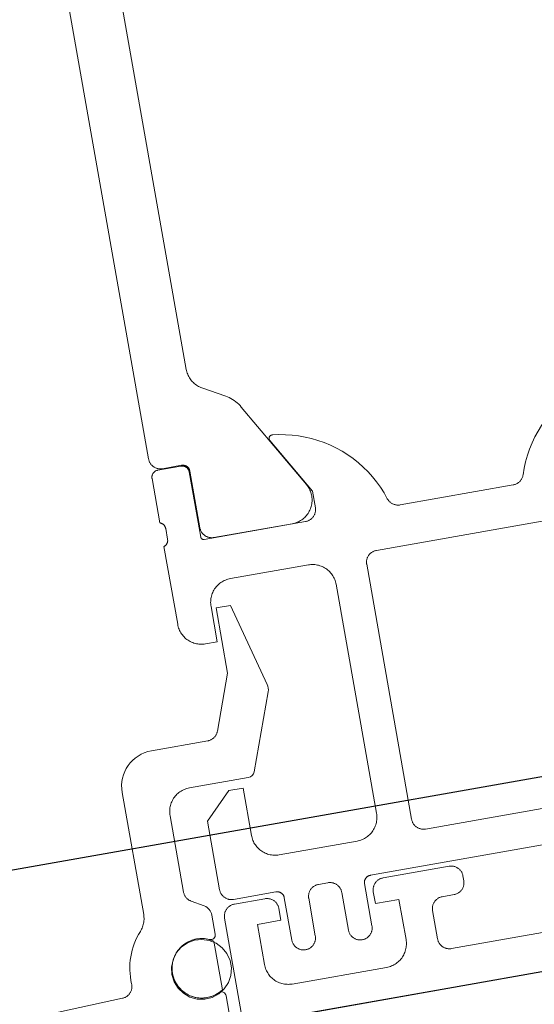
# Model space of a CAD drawing. Header units: metres. Extents: x 63115 to 703450, y -261936 to -53969.
# Tile 93 of 256: x 164870 to 164892, y -143852 to -143811. Entities that reach past the tile are written whole.
import ezdxf

# ---------------------------------------------------------------- set-up
doc = ezdxf.new("R2010")
doc.units = ezdxf.units.M
doc.layers.add('_01Hulplijnen', color=6, linetype='Continuous', plot=False)
for name, color, linetype in [('_02Binnenwanden', 2, 'Continuous'), ('_03-PROJECTION', 1, 'Continuous'), ('LAYER98', 7, 'Continuous')]:
    doc.layers.add(name, color=color, linetype=linetype)

# ---------------------------------------------------------------- blocks, each defined once
blk = doc.blocks.new('ruit_950x8')
at = {"layer": '_01Hulplijnen'}
blk.add_lwpolyline([(0, 0), (950, 0), (950, 8), (0, 8)], close=True, dxfattribs=at)
blk = doc.blocks.new('schuco ruit')
at = {"layer": 'LAYER98', "color": 7, "linetype": 'Continuous', "lineweight": 9}
for points in [[(897.035, 19.094), (897.035, 44.174)], [(899.234, 40.77), (899.234, 22.499)], [(899.234, 22.499), (899.236, 22.446), (899.24, 22.393), (899.247, 22.341), (899.256, 22.289), (899.269, 22.237), (899.285, 22.186), (899.302, 22.137), (899.323, 22.088), (899.346, 22.04), (899.372, 21.994), (899.399, 21.949), (899.429, 21.905), (899.462, 21.863), (899.497, 21.823), (899.534, 21.785), (899.573, 21.749), (899.613, 21.715), (899.656, 21.683), (899.7, 21.654), (899.745, 21.627)], [(899.745, 21.627), (900.659, 21.114)], [(900.659, 21.114), (900.727, 21.073), (900.795, 21.028), (900.858, 20.98), (900.92, 20.928), (900.978, 20.873), (901.034, 20.815), (901.087, 20.754), (901.135, 20.691), (901.181, 20.624), (901.223, 20.556)], [(901.223, 20.556), (903.337, 16.894)], [(897.535, 18.594), (897.507, 18.595), (897.48, 18.597), (897.454, 18.601), (897.426, 18.606), (897.401, 18.613), (897.375, 18.621), (897.349, 18.63), (897.325, 18.641), (897.3, 18.653), (897.277, 18.666), (897.253, 18.681), (897.232, 18.696), (897.211, 18.713), (897.19, 18.732), (897.171, 18.751), (897.153, 18.771), (897.136, 18.792), (897.121, 18.814), (897.106, 18.837), (897.092, 18.86), (897.081, 18.884), (897.07, 18.909), (897.06, 18.935), (897.052, 18.961), (897.046, 18.987), (897.041, 19.014), (897.038, 19.04), (897.035, 19.067), (897.035, 19.094)], [(902.153, 18.977), (902.149, 18.984), (902.146, 18.991), (902.143, 18.998), (902.14, 19.005), (902.138, 19.012), (902.137, 19.02), (902.135, 19.027), (902.134, 19.035), (902.134, 19.042), (902.134, 19.05), (902.134, 19.057), (902.135, 19.065), (902.136, 19.072), (902.138, 19.08), (902.14, 19.087), (902.143, 19.094), (902.146, 19.101), (902.149, 19.108), (902.152, 19.115), (902.157, 19.121), (902.161, 19.127), (902.166, 19.133), (902.17, 19.139), (902.175, 19.145), (902.181, 19.15), (902.187, 19.155), (902.193, 19.159), (902.199, 19.163), (902.206, 19.167), (902.212, 19.171), (902.219, 19.174), (902.226, 19.177), (902.234, 19.179), (902.241, 19.181), (902.249, 19.182), (902.255, 19.183), (902.263, 19.184), (902.271, 19.184), (902.278, 19.184), (902.286, 19.184)], [(903.535, 15.884), (903.535, 16.584), (902.153, 18.977)], [(902.286, 19.184), (902.56, 19.149), (902.833, 19.099), (903.102, 19.034), (903.367, 18.954), (903.628, 18.86), (903.882, 18.752), (904.13, 18.629), (904.372, 18.494), (904.605, 18.344), (904.83, 18.182), (905.045, 18.008), (905.251, 17.823), (905.445, 17.626), (905.628, 17.419), (905.8, 17.202), (905.961, 16.976), (906.107, 16.741), (906.241, 16.498), (906.361, 16.249), (906.466, 15.993), (906.558, 15.732)], [(912.31, 15.732), (912.402, 15.993), (912.508, 16.249), (912.628, 16.498), (912.761, 16.741), (912.909, 16.976), (913.068, 17.202), (913.24, 17.419), (913.423, 17.626), (913.619, 17.823), (913.824, 18.008), (914.039, 18.182), (914.263, 18.344), (914.497, 18.494), (914.738, 18.629), (914.986, 18.752), (915.241, 18.86), (915.502, 18.954), (915.766, 19.034), (916.036, 19.099), (916.308, 19.149), (916.583, 19.184)], [(897.035, 18.265), (897.035, 18.281), (897.036, 18.297), (897.039, 18.313), (897.042, 18.329), (897.045, 18.345), (897.05, 18.36), (897.055, 18.375), (897.062, 18.39), (897.069, 18.405), (897.078, 18.419), (897.086, 18.433), (897.095, 18.446), (897.106, 18.459), (897.117, 18.471), (897.128, 18.482), (897.14, 18.493), (897.153, 18.503), (897.166, 18.513), (897.179, 18.522), (897.194, 18.529), (897.209, 18.537), (897.223, 18.543), (897.239, 18.549), (897.254, 18.554), (897.27, 18.557), (897.286, 18.56), (897.302, 18.563), (897.318, 18.564), (897.335, 18.564)], [(897.335, 18.564), (898.314, 18.564)], [(898.344, 18.594), (897.535, 18.594)], [(898.314, 18.564), (898.331, 18.564), (898.346, 18.563), (898.363, 18.56), (898.378, 18.557), (898.394, 18.554), (898.41, 18.549), (898.425, 18.543), (898.44, 18.537), (898.455, 18.529), (898.469, 18.522), (898.483, 18.513), (898.496, 18.503), (898.508, 18.493), (898.52, 18.482), (898.532, 18.471), (898.543, 18.459), (898.553, 18.446), (898.562, 18.433), (898.571, 18.419), (898.58, 18.405), (898.587, 18.39), (898.593, 18.375), (898.598, 18.36), (898.603, 18.345), (898.607, 18.329), (898.61, 18.313), (898.613, 18.297), (898.614, 18.281), (898.614, 18.265)], [(898.645, 18.294), (898.644, 18.311), (898.643, 18.327), (898.64, 18.343), (898.637, 18.359), (898.633, 18.375), (898.628, 18.39), (898.624, 18.405), (898.617, 18.42), (898.61, 18.435), (898.602, 18.449), (898.593, 18.463), (898.584, 18.476), (898.573, 18.489), (898.562, 18.501), (898.551, 18.512), (898.539, 18.523), (898.526, 18.533), (898.513, 18.543), (898.5, 18.551), (898.485, 18.559), (898.47, 18.567), (898.456, 18.573), (898.44, 18.579), (898.425, 18.584), (898.409, 18.587), (898.393, 18.59), (898.378, 18.593), (898.361, 18.594), (898.344, 18.594)], [(897.035, 16.384), (897.035, 18.265)], [(898.614, 18.265), (898.614, 15.504)], [(898.644, 15.894), (898.645, 18.294)], [(903.337, 16.894), (903.363, 16.847), (903.386, 16.799), (903.407, 16.749), (903.424, 16.698), (903.439, 16.647), (903.451, 16.594), (903.461, 16.542), (903.467, 16.488), (903.47, 16.435), (903.471, 16.381), (903.469, 16.327), (903.464, 16.274), (903.457, 16.221), (903.446, 16.168), (903.432, 16.116), (903.416, 16.065), (903.396, 16.015), (903.375, 15.966), (903.35, 15.918), (903.324, 15.871), (903.295, 15.826), (903.262, 15.783), (903.229, 15.741), (903.193, 15.702), (903.154, 15.664), (903.114, 15.628), (903.072, 15.595), (903.028, 15.564), (902.983, 15.535), (902.936, 15.509), (902.888, 15.485), (902.838, 15.464), (902.788, 15.446), (902.737, 15.43), (902.684, 15.417), (902.631, 15.407), (902.579, 15.4), (902.525, 15.396), (902.471, 15.394)], [(897.234, 16.111), (897.234, 16.126), (897.233, 16.141), (897.231, 16.157), (897.229, 16.171), (897.225, 16.186), (897.221, 16.201), (897.216, 16.215), (897.211, 16.229), (897.205, 16.243), (897.197, 16.256), (897.189, 16.269), (897.18, 16.282), (897.171, 16.294), (897.162, 16.305), (897.151, 16.316), (897.139, 16.326), (897.128, 16.336), (897.116, 16.345), (897.103, 16.353), (897.09, 16.361), (897.077, 16.368), (897.063, 16.374), (897.048, 16.38), (897.035, 16.384)], [(897.234, 15.658), (897.234, 16.111)], [(897.035, 15.384), (897.048, 15.389), (897.063, 15.395), (897.077, 15.401), (897.09, 15.408), (897.103, 15.415), (897.116, 15.424), (897.128, 15.433), (897.139, 15.442), (897.151, 15.453), (897.162, 15.464), (897.171, 15.475), (897.18, 15.487), (897.189, 15.5), (897.197, 15.513), (897.205, 15.526), (897.211, 15.54), (897.216, 15.554), (897.221, 15.568), (897.225, 15.583), (897.229, 15.597), (897.231, 15.612), (897.233, 15.627), (897.234, 15.642), (897.234, 15.658)], [(899.144, 15.394), (899.117, 15.395), (899.09, 15.397), (899.063, 15.401), (899.037, 15.406), (899.01, 15.413), (898.985, 15.421), (898.96, 15.43), (898.934, 15.441), (898.91, 15.453), (898.886, 15.466), (898.864, 15.481), (898.841, 15.496), (898.821, 15.513), (898.8, 15.531), (898.781, 15.551), (898.763, 15.571), (898.747, 15.592), (898.73, 15.614), (898.715, 15.637), (898.703, 15.66), (898.69, 15.684), (898.68, 15.709), (898.67, 15.735), (898.663, 15.761), (898.656, 15.787), (898.651, 15.814), (898.647, 15.84), (898.645, 15.868), (898.644, 15.894)], [(903.035, 15.384), (903.061, 15.385), (903.088, 15.387), (903.115, 15.391), (903.142, 15.396), (903.169, 15.403), (903.194, 15.41), (903.219, 15.42), (903.245, 15.431), (903.268, 15.443), (903.292, 15.456), (903.315, 15.471), (903.337, 15.486), (903.358, 15.503), (903.378, 15.521), (903.397, 15.541), (903.416, 15.561), (903.432, 15.582), (903.448, 15.604), (903.462, 15.627), (903.476, 15.65), (903.488, 15.674), (903.499, 15.699), (903.508, 15.725), (903.516, 15.751), (903.523, 15.777), (903.528, 15.804), (903.532, 15.83), (903.534, 15.857), (903.535, 15.884)], [(906.558, 15.732), (906.567, 15.706), (906.578, 15.681), (906.589, 15.656), (906.603, 15.632), (906.617, 15.609), (906.632, 15.586), (906.65, 15.565), (906.668, 15.544), (906.687, 15.525), (906.708, 15.506), (906.728, 15.489), (906.751, 15.473), (906.774, 15.458), (906.797, 15.444), (906.822, 15.432), (906.847, 15.421), (906.873, 15.411), (906.899, 15.403), (906.925, 15.396), (906.953, 15.391), (906.98, 15.388), (907.006, 15.385), (907.035, 15.384)], [(911.835, 15.384), (911.862, 15.385), (911.889, 15.388), (911.917, 15.391), (911.943, 15.396), (911.969, 15.403), (911.996, 15.411), (912.021, 15.421), (912.046, 15.432), (912.071, 15.444), (912.095, 15.458), (912.118, 15.473), (912.14, 15.489), (912.162, 15.506), (912.181, 15.525), (912.201, 15.544), (912.218, 15.565), (912.236, 15.586), (912.252, 15.609), (912.266, 15.632), (912.279, 15.656), (912.291, 15.681), (912.301, 15.706), (912.31, 15.732)], [(897.035, 12.091), (897.035, 15.384)], [(898.614, 15.504), (898.615, 15.498), (898.615, 15.492), (898.616, 15.485), (898.617, 15.479), (898.619, 15.472), (898.621, 15.466), (898.623, 15.46), (898.626, 15.454), (898.628, 15.448), (898.631, 15.442), (898.635, 15.437), (898.638, 15.432), (898.643, 15.427), (898.647, 15.422), (898.652, 15.417), (898.657, 15.413), (898.662, 15.409), (898.667, 15.405), (898.672, 15.402), (898.678, 15.398), (898.684, 15.396), (898.69, 15.393), (898.696, 15.391), (898.702, 15.389), (898.709, 15.387), (898.714, 15.386), (898.721, 15.385), (898.728, 15.385), (898.734, 15.384)], [(898.734, 15.384), (903.035, 15.384)], [(902.471, 15.394), (899.144, 15.394)], [(907.035, 15.384), (911.835, 15.384)], [(899.535, 13.585), (899.48, 13.583), (899.426, 13.579), (899.373, 13.572), (899.319, 13.561), (899.267, 13.548), (899.215, 13.533), (899.164, 13.514), (899.115, 13.492), (899.066, 13.468), (899.019, 13.442), (898.973, 13.412), (898.929, 13.381), (898.887, 13.347), (898.846, 13.311), (898.808, 13.273), (898.772, 13.232), (898.738, 13.19), (898.707, 13.146), (898.677, 13.1), (898.651, 13.053), (898.627, 13.005), (898.605, 12.955), (898.587, 12.904), (898.571, 12.852), (898.557, 12.8), (898.547, 12.747), (898.541, 12.693), (898.536, 12.639), (898.535, 12.585)], [(902.835, 13.585), (899.535, 13.585)], [(903.835, 12.585), (903.833, 12.639), (903.829, 12.693), (903.821, 12.747), (903.811, 12.8), (903.797, 12.852), (903.782, 12.904), (903.763, 12.955), (903.742, 13.005), (903.717, 13.053), (903.691, 13.1), (903.662, 13.146), (903.63, 13.19), (903.596, 13.232), (903.56, 13.273), (903.522, 13.311), (903.482, 13.347), (903.439, 13.381), (903.395, 13.412), (903.35, 13.442), (903.302, 13.468), (903.254, 13.492), (903.205, 13.514), (903.154, 13.533), (903.102, 13.548), (903.049, 13.561), (902.996, 13.572), (902.942, 13.579), (902.888, 13.583), (902.835, 13.585)], [(905.734, 13.685), (905.708, 13.684), (905.68, 13.682), (905.653, 13.678), (905.627, 13.673), (905.6, 13.667), (905.575, 13.659), (905.549, 13.649), (905.524, 13.639), (905.501, 13.627), (905.476, 13.613), (905.454, 13.599), (905.431, 13.583), (905.411, 13.566), (905.39, 13.548), (905.372, 13.529), (905.353, 13.508), (905.337, 13.487), (905.321, 13.465), (905.306, 13.442), (905.293, 13.419), (905.281, 13.395), (905.27, 13.37), (905.26, 13.345), (905.253, 13.319), (905.246, 13.292), (905.241, 13.266), (905.237, 13.239), (905.235, 13.212), (905.234, 13.185)], [(919.934, 13.685), (905.734, 13.685)], [(905.234, 13.185), (905.234, 2.385)], [(900.278, 8.964), (899.335, 12.484), (898.734, 12.484), (898.734, 9.723), (897.893, 7.413)], [(898.535, 12.585), (898.535, 11.085), (898.035, 11.085)], [(903.835, 2.885), (903.835, 12.585)], [(898.035, 11.085), (897.98, 11.086), (897.925, 11.091), (897.872, 11.098), (897.819, 11.108), (897.766, 11.121), (897.713, 11.138), (897.663, 11.156), (897.613, 11.178), (897.564, 11.202), (897.517, 11.229), (897.471, 11.258), (897.427, 11.29), (897.384, 11.324), (897.344, 11.361), (897.306, 11.4), (897.27, 11.44), (897.236, 11.483), (897.205, 11.527), (897.175, 11.573), (897.149, 11.62), (897.125, 11.669), (897.104, 11.719), (897.086, 11.77), (897.069, 11.822), (897.056, 11.875), (897.046, 11.928), (897.04, 11.982), (897.036, 12.036), (897.035, 12.091)], [(899.106, 5.482), (900.264, 8.664)], [(897.893, 7.413), (897.883, 7.389), (897.873, 7.364), (897.861, 7.341), (897.847, 7.318), (897.833, 7.296), (897.816, 7.275), (897.799, 7.254), (897.781, 7.235), (897.762, 7.216), (897.742, 7.199), (897.721, 7.182), (897.7, 7.167), (897.677, 7.153), (897.654, 7.14), (897.629, 7.129), (897.605, 7.119), (897.581, 7.109), (897.555, 7.102), (897.529, 7.096), (897.503, 7.091), (897.477, 7.087), (897.451, 7.085), (897.423, 7.084)], [(897.423, 7.084), (895.035, 7.084)], [(893.535, 5.584), (893.535, 0.415)], [(895.335, 4.284), (895.336, 4.338), (895.34, 4.392), (895.347, 4.446), (895.358, 4.499), (895.371, 4.552), (895.386, 4.604), (895.405, 4.655), (895.426, 4.704), (895.451, 4.753), (895.477, 4.8), (895.506, 4.846), (895.539, 4.89), (895.572, 4.932), (895.608, 4.972), (895.647, 5.01), (895.687, 5.046), (895.729, 5.08), (895.773, 5.112), (895.819, 5.141), (895.866, 5.168), (895.915, 5.192), (895.964, 5.213), (896.015, 5.232), (896.067, 5.248), (896.12, 5.261), (896.172, 5.271), (896.226, 5.279), (896.28, 5.283), (896.335, 5.285)], [(896.335, 5.285), (898.825, 5.284)], [(896.835, 0.884), (896.835, 3.785), (897.934, 4.885), (898.535, 4.885), (898.535, 2.885)], [(895.335, 1.05), (895.335, 4.284)], [(898.535, 2.885), (898.536, 2.831), (898.541, 2.777), (898.547, 2.723), (898.558, 2.67), (898.571, 2.617), (898.587, 2.566), (898.605, 2.515), (898.627, 2.465), (898.651, 2.417), (898.677, 2.369), (898.707, 2.324), (898.738, 2.28), (898.772, 2.238), (898.808, 2.197), (898.846, 2.159), (898.887, 2.123), (898.929, 2.089), (898.973, 2.057), (899.019, 2.028), (899.066, 2.002), (899.115, 1.977), (899.165, 1.956), (899.215, 1.937), (899.267, 1.921), (899.319, 1.908), (899.373, 1.898), (899.426, 1.891), (899.48, 1.886), (899.535, 1.885)], [(902.835, 1.885), (902.888, 1.886), (902.942, 1.891), (902.996, 1.898), (903.049, 1.908), (903.102, 1.921), (903.154, 1.937), (903.205, 1.956), (903.254, 1.977), (903.302, 2.001), (903.35, 2.028), (903.395, 2.057), (903.439, 2.089), (903.482, 2.123), (903.522, 2.159), (903.56, 2.197), (903.596, 2.237), (903.63, 2.28), (903.662, 2.324), (903.691, 2.369), (903.717, 2.416), (903.742, 2.465), (903.763, 2.515), (903.782, 2.566), (903.797, 2.617), (903.811, 2.67), (903.821, 2.723), (903.829, 2.777), (903.833, 2.831), (903.835, 2.885)], [(905.234, 2.385), (905.235, 2.358), (905.237, 2.331), (905.241, 2.304), (905.246, 2.277), (905.253, 2.251), (905.26, 2.225), (905.27, 2.2), (905.281, 2.175), (905.293, 2.151), (905.306, 2.127), (905.321, 2.104), (905.337, 2.082), (905.353, 2.061), (905.372, 2.041), (905.39, 2.022), (905.411, 2.004), (905.431, 1.987), (905.454, 1.971), (905.476, 1.956), (905.501, 1.943), (905.524, 1.931), (905.549, 1.92), (905.575, 1.911), (905.6, 1.903), (905.627, 1.897), (905.653, 1.891), (905.68, 1.888), (905.708, 1.886), (905.734, 1.885)], [(899.535, 1.885), (902.835, 1.885)], [(905.734, 1.885), (919.934, 1.885)], [(895.585, 0.618), (895.561, 0.632), (895.539, 0.648), (895.516, 0.664), (895.496, 0.682), (895.476, 0.702), (895.458, 0.722), (895.44, 0.743), (895.423, 0.765), (895.409, 0.789), (895.394, 0.812), (895.382, 0.837), (895.371, 0.862), (895.362, 0.888), (895.353, 0.914), (895.346, 0.941), (895.341, 0.968), (895.337, 0.995), (895.336, 1.023), (895.335, 1.05)], [(897.335, 0.384), (897.307, 0.385), (897.28, 0.387), (897.253, 0.391), (897.227, 0.396), (897.201, 0.403), (897.174, 0.41), (897.149, 0.42), (897.125, 0.431), (897.1, 0.443), (897.077, 0.456), (897.053, 0.471), (897.032, 0.486), (897.01, 0.503), (896.991, 0.521), (896.971, 0.541), (896.954, 0.561), (896.936, 0.582), (896.92, 0.604), (896.906, 0.627), (896.892, 0.65), (896.88, 0.674), (896.87, 0.699), (896.861, 0.725), (896.852, 0.751), (896.846, 0.777), (896.84, 0.804), (896.837, 0.83), (896.835, 0.857), (896.835, 0.884)], [(893.535, 0.415), (893.533, 0.362), (893.529, 0.31), (893.522, 0.257), (893.512, 0.206), (893.5, 0.155), (893.485, 0.104), (893.467, 0.055), (893.447, 0.006), (893.424, -0.041), (893.399, -0.088), (893.372, -0.132), (893.341, -0.176), (893.309, -0.217), (893.275, -0.257)], [(896.085, 0.329), (895.585, 0.618)], [(896.835, -0.316), (896.835, -0.288), (896.837, -0.262), (896.84, -0.235), (896.846, -0.208), (896.852, -0.182), (896.861, -0.156), (896.87, -0.131), (896.88, -0.106), (896.892, -0.081), (896.906, -0.058), (896.92, -0.035), (896.936, -0.013), (896.954, 0.008), (896.971, 0.028), (896.991, 0.047), (897.01, 0.066), (897.032, 0.082), (897.053, 0.098), (897.077, 0.113), (897.1, 0.126), (897.125, 0.138), (897.149, 0.149), (897.174, 0.158), (897.201, 0.166), (897.227, 0.173), (897.253, 0.178), (897.28, 0.181), (897.307, 0.184), (897.335, 0.184)], [(899.133, 0.384), (897.335, 0.384)], [(897.335, 0.184), (898.634, 0.184)], [(898.634, 0.184), (898.662, 0.184), (898.688, 0.181), (898.715, 0.178), (898.742, 0.173), (898.768, 0.166), (898.794, 0.158), (898.819, 0.149), (898.844, 0.138), (898.869, 0.126), (898.892, 0.113), (898.915, 0.098), (898.937, 0.082), (898.958, 0.066), (898.978, 0.047), (898.998, 0.028), (899.015, 0.008), (899.033, -0.013), (899.048, -0.035), (899.063, -0.058), (899.076, -0.081), (899.088, -0.106), (899.099, -0.131), (899.108, -0.156), (899.116, -0.182), (899.123, -0.208), (899.128, -0.235), (899.131, -0.262), (899.133, -0.288), (899.134, -0.316)], [(899.433, 0.084), (899.433, 0.101), (899.432, 0.117), (899.429, 0.133), (899.426, 0.149), (899.422, 0.165), (899.418, 0.18), (899.413, 0.195), (899.406, 0.21), (899.399, 0.225), (899.39, 0.239), (899.381, 0.253), (899.373, 0.266), (899.362, 0.279), (899.351, 0.291), (899.339, 0.302), (899.328, 0.313), (899.315, 0.323), (899.302, 0.333), (899.289, 0.341), (899.274, 0.349), (899.259, 0.357), (899.245, 0.363), (899.229, 0.369), (899.213, 0.373), (899.198, 0.377), (899.182, 0.38), (899.166, 0.383), (899.15, 0.384), (899.133, 0.384)], [(899.433, -1.706), (899.433, 0.084)], [(900.933, 0.384), (900.907, 0.384), (900.879, 0.381), (900.852, 0.378), (900.826, 0.373), (900.799, 0.366), (900.774, 0.358), (900.749, 0.349), (900.723, 0.338), (900.699, 0.326), (900.675, 0.313), (900.653, 0.298), (900.63, 0.283), (900.61, 0.265), (900.589, 0.247), (900.571, 0.228), (900.552, 0.208), (900.536, 0.187), (900.519, 0.165), (900.505, 0.142), (900.492, 0.119), (900.48, 0.094), (900.469, 0.069), (900.46, 0.044), (900.452, 0.018), (900.445, -0.008), (900.44, -0.035), (900.436, -0.061), (900.434, -0.089), (900.433, -0.116)], [(901.334, 0.384), (900.933, 0.384)], [(901.834, -0.116), (901.833, -0.089), (901.831, -0.061), (901.827, -0.035), (901.822, -0.008), (901.815, 0.018), (901.807, 0.044), (901.797, 0.069), (901.787, 0.094), (901.775, 0.119), (901.762, 0.142), (901.748, 0.165), (901.731, 0.187), (901.714, 0.208), (901.697, 0.228), (901.677, 0.247), (901.657, 0.265), (901.636, 0.283), (901.614, 0.298), (901.591, 0.313), (901.568, 0.326), (901.544, 0.338), (901.518, 0.349), (901.493, 0.358), (901.467, 0.366), (901.441, 0.373), (901.415, 0.378), (901.387, 0.381), (901.361, 0.384), (901.334, 0.384)], [(903.133, 0.384), (903.118, 0.384), (903.101, 0.383), (903.086, 0.38), (903.069, 0.377), (903.053, 0.373), (903.038, 0.369), (903.023, 0.363), (903.007, 0.357), (902.993, 0.349), (902.979, 0.341), (902.965, 0.333), (902.952, 0.323), (902.939, 0.313), (902.927, 0.302), (902.916, 0.291), (902.905, 0.279), (902.895, 0.266), (902.885, 0.253), (902.877, 0.239), (902.869, 0.225), (902.861, 0.211), (902.855, 0.195), (902.849, 0.18), (902.844, 0.165), (902.84, 0.149), (902.837, 0.133), (902.836, 0.117), (902.834, 0.101), (902.834, 0.085)], [(902.834, 0.085), (902.834, -1.706)], [(920.835, 0.384), (903.133, 0.384)], [(903.134, -0.316), (903.135, -0.288), (903.137, -0.262), (903.141, -0.235), (903.146, -0.208), (903.153, -0.182), (903.161, -0.156), (903.17, -0.131), (903.18, -0.106), (903.193, -0.081), (903.206, -0.058), (903.22, -0.035), (903.236, -0.013), (903.253, 0.008), (903.271, 0.028), (903.291, 0.047), (903.31, 0.066), (903.332, 0.082), (903.354, 0.098), (903.377, 0.113), (903.4, 0.126), (903.424, 0.138), (903.449, 0.149), (903.474, 0.158), (903.501, 0.166), (903.527, 0.173), (903.553, 0.178), (903.581, 0.181), (903.607, 0.184), (903.634, 0.184)], [(903.634, 0.184), (906.434, 0.184)], [(906.434, 0.184), (906.462, 0.184), (906.489, 0.181), (906.515, 0.178), (906.542, 0.173), (906.568, 0.166), (906.594, 0.158), (906.62, 0.149), (906.644, 0.138), (906.669, 0.126), (906.692, 0.113), (906.714, 0.098), (906.737, 0.082), (906.758, 0.066), (906.778, 0.047), (906.797, 0.028), (906.815, 0.008), (906.833, -0.013), (906.848, -0.035), (906.863, -0.058), (906.877, -0.081), (906.888, -0.106), (906.899, -0.131), (906.908, -0.156), (906.916, -0.182), (906.922, -0.208), (906.927, -0.235), (906.931, -0.262), (906.933, -0.288), (906.934, -0.316)], [(896.335, -0.906), (896.335, -0.104)], [(896.835, -4.316), (896.835, -0.316)], [(899.134, -0.316), (899.134, -0.816), (898.134, -0.816), (898.134, -2.516)], [(900.433, -0.116), (900.433, -1.706)], [(901.834, -1.706), (901.834, -0.116)], [(904.134, -2.516), (904.134, -0.816), (903.134, -0.816), (903.134, -0.316)], [(906.934, -0.316), (906.934, -0.516)], [(906.934, -0.516), (906.933, -0.543), (906.931, -0.57), (906.927, -0.597), (906.922, -0.623), (906.916, -0.649), (906.908, -0.675), (906.899, -0.701), (906.888, -0.725), (906.877, -0.75), (906.863, -0.773), (906.848, -0.796), (906.833, -0.818), (906.815, -0.839), (906.797, -0.86), (906.778, -0.879), (906.758, -0.897), (906.737, -0.914), (906.714, -0.929), (906.692, -0.944), (906.669, -0.957), (906.644, -0.969), (906.62, -0.98), (906.594, -0.989), (906.568, -0.997), (906.542, -1.004), (906.515, -1.009), (906.489, -1.013), (906.462, -1.015), (906.434, -1.016)], [(896.051, -3.344), (895.989, -3.37), (895.926, -3.393), (895.862, -3.413), (895.796, -3.429), (895.731, -3.441), (895.665, -3.45), (895.597, -3.455), (895.53, -3.457), (895.463, -3.455), (895.396, -3.449), (895.33, -3.44), (895.263, -3.427), (895.199, -3.411), (895.134, -3.391), (895.072, -3.368), (895.01, -3.341), (894.95, -3.311), (894.891, -3.278), (894.835, -3.242), (894.781, -3.203), (894.728, -3.161), (894.678, -3.116), (894.63, -3.068), (894.587, -3.018), (894.545, -2.966), (894.505, -2.911), (894.469, -2.855), (894.436, -2.796), (894.406, -2.736), (894.379, -2.674), (894.357, -2.611), (894.337, -2.547), (894.321, -2.482), (894.308, -2.416), (894.299, -2.35), (894.294, -2.283), (894.292, -2.215), (894.294, -2.149), (894.299, -2.082), (894.308, -2.015), (894.321, -1.949), (894.337, -1.884), (894.357, -1.82), (894.379, -1.757), (894.406, -1.695), (894.436, -1.635), (894.469, -1.577), (894.505, -1.52), (894.545, -1.465), (894.587, -1.413), (894.63, -1.363), (894.678, -1.315), (894.728, -1.271), (894.781, -1.228), (894.835, -1.189), (894.891, -1.153), (894.95, -1.12), (895.01, -1.09), (895.072, -1.063), (895.134, -1.04), (895.199, -1.02), (895.263, -1.004), (895.33, -0.991), (895.396, -0.982), (895.463, -0.976), (895.53, -0.974), (895.597, -0.976), (895.665, -0.981), (895.731, -0.99), (895.796, -1.003), (895.862, -1.018), (895.926, -1.038), (895.989, -1.061), (896.051, -1.087)], [(896.228, -3.244), (896.228, -1.187)], [(905.934, -1.016), (905.907, -1.016), (905.88, -1.018), (905.853, -1.022), (905.827, -1.027), (905.8, -1.034), (905.775, -1.042), (905.75, -1.051), (905.724, -1.062), (905.7, -1.074), (905.676, -1.087), (905.654, -1.102), (905.631, -1.118), (905.611, -1.134), (905.59, -1.152), (905.571, -1.172), (905.553, -1.192), (905.537, -1.213), (905.52, -1.235), (905.505, -1.258), (905.493, -1.281), (905.48, -1.306), (905.47, -1.33), (905.461, -1.356), (905.453, -1.382), (905.446, -1.408), (905.441, -1.435), (905.437, -1.462), (905.435, -1.488), (905.434, -1.516)], [(906.434, -1.016), (905.934, -1.016)], [(905.434, -1.516), (905.434, -2.715)], [(900.433, -1.706), (900.433, -1.733), (900.43, -1.76), (900.427, -1.787), (900.421, -1.813), (900.416, -1.84), (900.407, -1.865), (900.398, -1.891), (900.387, -1.916), (900.376, -1.94), (900.362, -1.964), (900.347, -1.986), (900.332, -2.008), (900.315, -2.029), (900.296, -2.049), (900.277, -2.069), (900.257, -2.087), (900.236, -2.104), (900.214, -2.12), (900.191, -2.134), (900.168, -2.147), (900.143, -2.16), (900.119, -2.17), (900.093, -2.18), (900.067, -2.187), (900.041, -2.194), (900.014, -2.199), (899.988, -2.203), (899.961, -2.205), (899.933, -2.206), (899.907, -2.205), (899.879, -2.203), (899.853, -2.199), (899.826, -2.194), (899.799, -2.187), (899.774, -2.18), (899.749, -2.17), (899.723, -2.16), (899.7, -2.147), (899.675, -2.134), (899.653, -2.12), (899.631, -2.104), (899.61, -2.087), (899.589, -2.069), (899.571, -2.049), (899.552, -2.029), (899.536, -2.008), (899.52, -1.986), (899.505, -1.964), (899.492, -1.94), (899.48, -1.916), (899.469, -1.891), (899.46, -1.865), (899.452, -1.84), (899.445, -1.813), (899.44, -1.787), (899.436, -1.76), (899.434, -1.733), (899.433, -1.706)], [(902.834, -1.706), (902.833, -1.733), (902.831, -1.76), (902.827, -1.787), (902.822, -1.813), (902.815, -1.84), (902.807, -1.865), (902.797, -1.891), (902.787, -1.916), (902.775, -1.94), (902.761, -1.964), (902.747, -1.986), (902.731, -2.008), (902.714, -2.029), (902.696, -2.049), (902.677, -2.069), (902.657, -2.087), (902.636, -2.104), (902.614, -2.12), (902.591, -2.134), (902.568, -2.147), (902.544, -2.16), (902.518, -2.17), (902.493, -2.18), (902.467, -2.187), (902.441, -2.194), (902.415, -2.199), (902.387, -2.203), (902.36, -2.205), (902.334, -2.206), (902.306, -2.205), (902.279, -2.203), (902.253, -2.199), (902.226, -2.194), (902.2, -2.187), (902.173, -2.18), (902.148, -2.17), (902.124, -2.16), (902.099, -2.147), (902.076, -2.134), (902.052, -2.12), (902.031, -2.104), (902.009, -2.087), (901.99, -2.069), (901.97, -2.049), (901.953, -2.029), (901.935, -2.008), (901.92, -1.986), (901.905, -1.964), (901.891, -1.94), (901.879, -1.916), (901.869, -1.891), (901.86, -1.865), (901.851, -1.84), (901.845, -1.813), (901.84, -1.787), (901.837, -1.76), (901.835, -1.733), (901.834, -1.706)], [(892.539, -2.342), (892.54, -2.37), (892.539, -2.397), (892.537, -2.424), (892.534, -2.452), (892.528, -2.479), (892.522, -2.505), (892.513, -2.531), (892.504, -2.557), (892.494, -2.582), (892.481, -2.607), (892.467, -2.631), (892.453, -2.654), (892.436, -2.676), (892.42, -2.697), (892.401, -2.717), (892.381, -2.737), (892.361, -2.755), (892.339, -2.772), (892.317, -2.788), (892.294, -2.802), (892.27, -2.816), (892.245, -2.828), (892.22, -2.838), (892.194, -2.847), (892.168, -2.855), (892.141, -2.861), (892.114, -2.866), (892.087, -2.87), (892.059, -2.871)], [(892.059, -2.871), (881.253, -3.3)], [(898.134, -2.516), (898.135, -2.57), (898.14, -2.624), (898.147, -2.677), (898.158, -2.731), (898.17, -2.783), (898.187, -2.835), (898.206, -2.886), (898.227, -2.935), (898.251, -2.984), (898.278, -3.031), (898.306, -3.077), (898.338, -3.121), (898.372, -3.163), (898.409, -3.203), (898.447, -3.242), (898.487, -3.278), (898.529, -3.312), (898.573, -3.343), (898.619, -3.372), (898.666, -3.399), (898.714, -3.423), (898.764, -3.444), (898.815, -3.463), (898.867, -3.479), (898.92, -3.492), (898.972, -3.502), (899.026, -3.51), (899.08, -3.514), (899.134, -3.516)], [(903.134, -3.516), (903.188, -3.514), (903.243, -3.51), (903.296, -3.502), (903.349, -3.492), (903.402, -3.479), (903.454, -3.463), (903.504, -3.444), (903.554, -3.423), (903.603, -3.399), (903.65, -3.372), (903.696, -3.343), (903.74, -3.312), (903.782, -3.278), (903.822, -3.242), (903.86, -3.203), (903.896, -3.163), (903.93, -3.121), (903.962, -3.077), (903.991, -3.031), (904.018, -2.984), (904.042, -2.935), (904.063, -2.886), (904.082, -2.835), (904.098, -2.783), (904.111, -2.731), (904.121, -2.677), (904.128, -2.624), (904.132, -2.57), (904.134, -2.516)], [(905.434, -2.715), (905.435, -2.743), (905.437, -2.77), (905.441, -2.797), (905.446, -2.823), (905.453, -2.849), (905.461, -2.875), (905.47, -2.901), (905.48, -2.925), (905.493, -2.95), (905.505, -2.973), (905.52, -2.996), (905.537, -3.018), (905.553, -3.039), (905.571, -3.059), (905.59, -3.079), (905.611, -3.097), (905.631, -3.114), (905.654, -3.13), (905.676, -3.144), (905.7, -3.157), (905.724, -3.169), (905.75, -3.18), (905.775, -3.189), (905.8, -3.197), (905.827, -3.204), (905.853, -3.209), (905.88, -3.213), (905.907, -3.215), (905.934, -3.215)], [(905.934, -3.215), (921.835, -3.215), (927.891, -2.87)], [(896.335, -4.816), (896.335, -3.526)], [(899.134, -3.516), (903.134, -3.516)], [(972.335, -4.816), (897.335, -4.816)]]:
    blk.add_lwpolyline(points, dxfattribs=at)
for points in [[(900.264, 8.664, 0.153912), (900.278, 8.964)], [(895.035, 7.084, 0.414162), (893.535, 5.584)], [(898.825, 5.284, 0.315327), (899.106, 5.482)], [(896.335, -0.104, 0.26795), (896.085, 0.329)], [(893.275, -0.257, 0.201576), (892.539, -2.342)], [(896.228, -1.187, 1.883011), (896.228, -3.244)], [(896.051, -1.087, 0.546645), (896.334, -0.906)], [(896.335, -3.526, 0.546645), (896.051, -3.343)]]:
    blk.add_lwpolyline(points, format="xyb", dxfattribs=at)
blk.add_lwpolyline([(896.306, -3.218), (896.521, -2.99), (896.671, -2.715), (896.75, -2.412), (896.75, -2.099), (896.671, -1.795), (896.521, -1.521), (896.306, -1.292), (896.042, -1.124), (895.744, -1.027), (895.431, -1.008), (895.123, -1.067), (894.839, -1.2), (894.598, -1.4), (894.414, -1.653), (894.298, -1.944), (894.259, -2.255), (894.298, -2.566), (894.414, -2.858), (894.598, -3.111), (894.839, -3.311), (895.123, -3.444), (895.431, -3.503), (895.744, -3.483), (896.042, -3.386), (896.306, -3.218)], close=True, dxfattribs=at)
blk = doc.blocks.new('pui_02')
at = {"layer": '_03-PROJECTION', "rotation": 9.999999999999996}
for name, p in [('schuco ruit', (1896.035, -2745.599)), ('ruit_950x8', (1897.64, -2750.206))]:
    blk.add_blockref(name, p, dxfattribs=at)

msp = doc.modelspace()

# ---------------------------------------------------------------- block references
at = {"layer": '_02Binnenwanden'}
msp.add_blockref('pui_02', (162099.369, -141258.61), dxfattribs=at)

doc.saveas('drawing.dxf')
